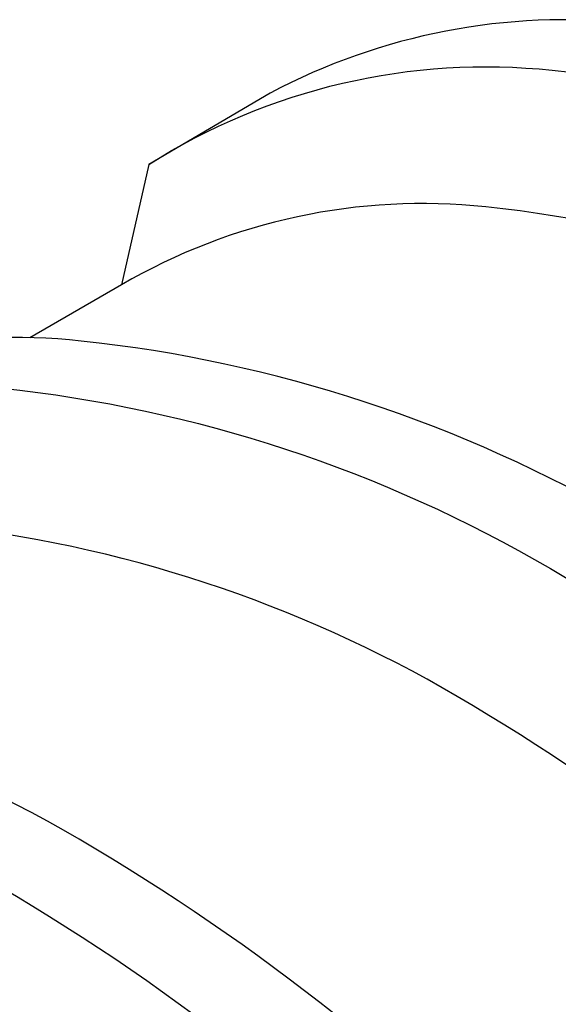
# Model space of a CAD drawing. Extents: x -15981 to -11679, y 2285 to 5601.
# Tile 24 of 103: x -14608 to -14576, y 3359 to 3417. Entities that reach past the tile are written whole.
import ezdxf

# ---------------------------------------------------------------- set-up
doc = ezdxf.new("R2010")
doc.units = 0
doc.header["$MEASUREMENT"] = 0
doc.layers.add('TANK', color=2, linetype='CONTINUOUS')

msp = doc.modelspace()

# ---------------------------------------------------------------- linework, layer by layer
at = {"layer": 'TANK', "elevation": 0}
for points in [[(-14461.807, 3253.552, 0.049958), (-14460.372, 3269.658, 0.071312), (-14465.955, 3305.792, 0.019282), (-14470.925, 3320.106, 0.038312), (-14483.989, 3347.194, 0.044515), (-14504.092, 3375.742, 0.013151), (-14510.985, 3383.445, 0.071312), (-14539.595, 3406.211, 0.106395), (-14572.022, 3416.878, 0.149431), (-14593.384, 3412.75), (-14600.557, 3408.534), (-14602.168, 3401.42)], [(-14600.557, 3408.534, -0.16913), (-14576.722, 3414.097, -0.106395), (-14544.295, 3403.431, -0.071312), (-14515.685, 3380.664, -0.016688), (-14507.047, 3370.799, -0.040957), (-14488.69, 3344.413, -0.038238), (-14475.647, 3317.38, -0.019356), (-14470.655, 3303.012, -0.071312), (-14465.072, 3266.877, -0.049728), (-14466.494, 3250.845, -0.032043)], [(-14477.151, 3244.69, 0.069873), (-14474.397, 3265.983, 0.071312), (-14479.71, 3300.369, 0.017305), (-14483.907, 3312.611, 0.040291), (-14496.872, 3339.767, 0.057637), (-14522.574, 3374.207, 0.071312), (-14549.8, 3395.872, 0.106395), (-14580.657, 3406.022, 0.159299), (-14602.168, 3401.42), (-14607.595, 3398.287)], [(-14493.472, 3240.429, 0.03226), (-14492.912, 3250.87, 0.071312), (-14498.495, 3287.005, 0.019282), (-14503.466, 3301.318, 0.038312), (-14516.53, 3328.406, 0.044515), (-14536.633, 3356.954, 0.013151), (-14543.525, 3364.657, 0.071312), (-14572.136, 3387.424, 0.106395), (-14604.562, 3398.09, 0.149431), (-14625.925, 3393.962), (-14633.098, 3389.746), (-14634.709, 3382.633)], [(-14633.098, 3389.746, -0.16913), (-14609.263, 3395.31, -0.106395), (-14576.836, 3384.644, -0.071312), (-14548.226, 3361.877, -0.016688), (-14539.587, 3352.011, -0.040957), (-14521.231, 3325.626, -0.038238), (-14508.188, 3298.592, -0.019356), (-14503.196, 3284.224, -0.071312), (-14497.613, 3248.09, -0.032043), (-14498.165, 3237.718, -0.032043)], [(-14508.306, 3231.861, 0.049983), (-14506.938, 3247.195, 0.071312), (-14512.251, 3281.581, 0.017305), (-14516.448, 3293.823, 0.040291), (-14529.413, 3320.979, 0.057637), (-14555.115, 3355.419, 0.071312), (-14582.34, 3377.085, 0.106395), (-14613.198, 3387.235, 0.159299), (-14634.709, 3382.633), (-14640.136, 3379.5)], [(-14526.013, 3221.641, 0.03226), (-14525.453, 3232.083, 0.071312), (-14531.036, 3268.217, 0.019282), (-14536.007, 3282.531, 0.038312), (-14549.071, 3309.619, 0.044515), (-14569.174, 3338.167, 0.013151), (-14576.066, 3345.87, 0.071312), (-14604.676, 3368.637, 0.106395), (-14637.103, 3379.303, 0.149431), (-14658.466, 3375.175), (-14665.639, 3370.959), (-14667.25, 3363.846)], [(-14665.639, 3370.959, -0.16913), (-14641.804, 3376.522, -0.106395), (-14609.377, 3365.856, -0.071312), (-14580.767, 3343.089, -0.016688), (-14572.128, 3333.224, -0.040957), (-14553.772, 3306.838, -0.038238), (-14540.729, 3279.805, -0.019356), (-14535.737, 3265.437, -0.071312), (-14530.154, 3229.303, -0.032043), (-14530.706, 3218.931, -0.032043)]]:
    msp.add_lwpolyline(points, format="xyb", dxfattribs=at)

doc.saveas('drawing.dxf')
